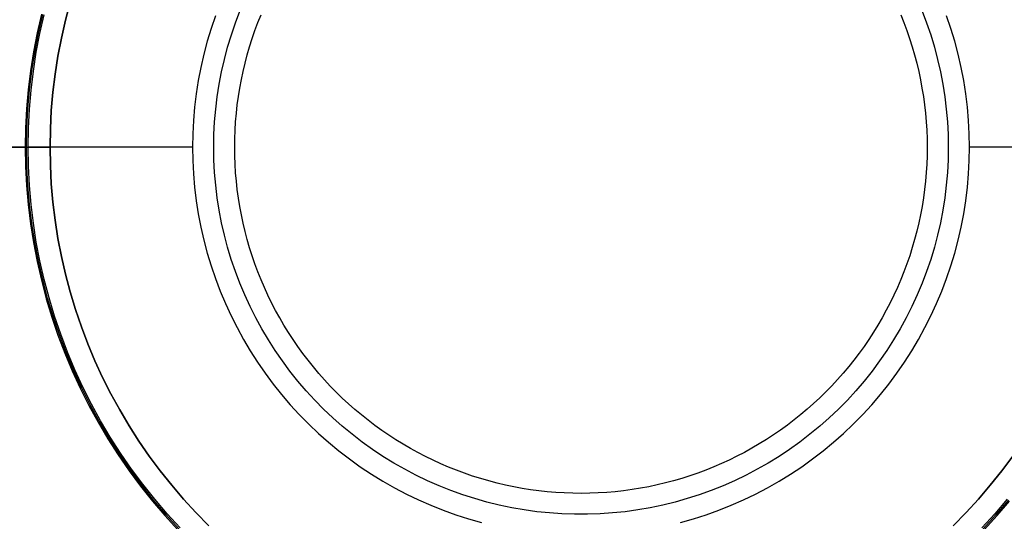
# Model space of a CAD drawing. Header units: millimetres. Extents: x -88 to 88, y -12 to 103.
# Tile 98 of 256: x -69.99 to -67.03, y 23.41 to 24.92. Entities that reach past the tile are written whole.
import ezdxf

# ---------------------------------------------------------------- set-up
doc = ezdxf.new("R2010")
doc.units = ezdxf.units.MM
doc.layers.add('Default', color=7, linetype='Continuous', true_color=0x000000)
doc.layers.add('TOP', color=7, linetype='Continuous', true_color=0xc80000)

msp = doc.modelspace()

# ---------------------------------------------------------------- linework, layer by layer
at = {"layer": 'Default', "color": 254, "true_color": 0xcad1ee}
for points in [[(-69.9012, 24.5352), (-69.9002, 24.5904), (-69.8974, 24.6456), (-69.8926, 24.7006), (-69.8859, 24.7554), (-69.8774, 24.81), (-69.867, 24.8642), (-69.8547, 24.9181), (-69.8405, 24.9715)], [(-69.9012, 24.5352), (-69.9002, 24.5904), (-69.8974, 24.6456), (-69.8926, 24.7006), (-69.8859, 24.7554), (-69.8774, 24.81), (-69.867, 24.8642), (-69.8547, 24.9181), (-69.8405, 24.9715)], [(-69.8405, 24.9715), (-69.8547, 24.9181), (-69.867, 24.8642), (-69.8774, 24.81), (-69.8859, 24.7554), (-69.8926, 24.7006), (-69.8974, 24.6456), (-69.9002, 24.5904), (-69.9012, 24.5352)], [(-71.5012, 24.5352), (-69.9012, 24.5352)], [(-71.5012, 24.5352), (-69.9012, 24.5352)], [(-69.9012, 24.5352), (-69.9002, 24.48), (-69.8974, 24.4248), (-69.8926, 24.3698), (-69.8859, 24.3149), (-69.8774, 24.2604), (-69.867, 24.2061), (-69.8547, 24.1523), (-69.8405, 24.0989), (-69.8246, 24.046), (-69.8068, 23.9937), (-69.7872, 23.9421), (-69.7658, 23.8911), (-69.7427, 23.841), (-69.7179, 23.7916), (-69.6914, 23.7432), (-69.6632, 23.6957), (-69.6334, 23.6491), (-69.6021, 23.6037), (-69.5691, 23.5593), (-69.5347, 23.5162), (-69.4988, 23.4742), (-69.4615, 23.4335), (-69.4227, 23.3941)], [(-69.4227, 23.3941), (-69.4615, 23.4335), (-69.4988, 23.4742), (-69.5347, 23.5162), (-69.5691, 23.5593), (-69.6021, 23.6037), (-69.6334, 23.6491), (-69.6632, 23.6957), (-69.6914, 23.7432), (-69.7179, 23.7916), (-69.7427, 23.841), (-69.7658, 23.8911), (-69.7872, 23.9421), (-69.8068, 23.9937), (-69.8246, 24.046), (-69.8405, 24.0989), (-69.8547, 24.1523), (-69.867, 24.2061), (-69.8774, 24.2604), (-69.8859, 24.3149), (-69.8926, 24.3698), (-69.8974, 24.4248), (-69.9002, 24.48), (-69.9012, 24.5352)], [(-69.9012, 24.5352), (-69.9002, 24.48), (-69.8974, 24.4248), (-69.8926, 24.3698), (-69.8859, 24.3149), (-69.8774, 24.2604), (-69.867, 24.2061), (-69.8547, 24.1523), (-69.8405, 24.0989), (-69.8246, 24.046), (-69.8068, 23.9937), (-69.7872, 23.9421), (-69.7658, 23.8911), (-69.7427, 23.841), (-69.7179, 23.7916), (-69.6914, 23.7432), (-69.6632, 23.6957), (-69.6334, 23.6491), (-69.6021, 23.6037), (-69.5691, 23.5593), (-69.5347, 23.5162), (-69.4988, 23.4742), (-69.4615, 23.4335), (-69.4227, 23.3941)], [(-67.1796, 23.3941), (-67.1409, 23.4335), (-67.1036, 23.4742), (-67.0677, 23.5162), (-67.0332, 23.5593), (-67.0003, 23.6037)], [(-67.0003, 23.6037), (-67.0332, 23.5593), (-67.0677, 23.5162), (-67.1036, 23.4742), (-67.1409, 23.4335), (-67.1796, 23.3941)], [(-67.1796, 23.3941), (-67.1409, 23.4335), (-67.1036, 23.4742), (-67.0677, 23.5162), (-67.0332, 23.5593), (-67.0003, 23.6037)]]:
    msp.add_lwpolyline(points, dxfattribs=at)
at = {"layer": 'Default', "color": 254, "true_color": 0xcad1ee, "extrusion": (1, 0, 0)}
msp.add_lwpolyline([(24.5352, -4.9), (24.5352, -6.5)], dxfattribs=at)
at = {"layer": 'TOP', "color": 254, "true_color": 0xcad1ee, "extrusion": (1, 0, 0)}
for points in [[(25.5782, 10.2277), (23.4916, 10.1536)], [(23.4916, 10.1536), (23.3646, -4.4)]]:
    msp.add_lwpolyline(points, dxfattribs=at)
at = {"layer": 'TOP', "color": 254, "true_color": 0xcad1ee}
for points in [[(-69.9275, 24.936), (-69.9404, 24.8797), (-69.9513, 24.8229), (-69.9602, 24.7658), (-69.9672, 24.7084), (-69.9722, 24.6507), (-69.9752, 24.593), (-69.9762, 24.5352)], [(-69.9718, 24.5352), (-69.9708, 24.5929), (-69.9678, 24.6504), (-69.9629, 24.7079), (-69.9559, 24.7652), (-69.947, 24.8221), (-69.9361, 24.8788), (-69.9233, 24.935)], [(-69.9674, 24.5352), (-69.9665, 24.5927), (-69.9635, 24.6501), (-69.9585, 24.7075), (-69.9516, 24.7646), (-69.9427, 24.8214), (-69.9318, 24.8779), (-69.919, 24.934)], [(-69.4027, 24.9313), (-69.4158, 24.8931), (-69.4275, 24.8544), (-69.4378, 24.8153), (-69.4468, 24.7759), (-69.4544, 24.7363), (-69.4607, 24.6963), (-69.4655, 24.6562), (-69.469, 24.616), (-69.4711, 24.5756), (-69.4718, 24.5352)], [(-69.4079, 24.5352), (-69.4073, 24.5734), (-69.4053, 24.6115), (-69.402, 24.6496), (-69.3974, 24.6875), (-69.3915, 24.7253), (-69.3843, 24.7628), (-69.3758, 24.8), (-69.366, 24.837), (-69.3549, 24.8736), (-69.3426, 24.9097), (-69.3291, 24.9454)], [(-67.2733, 24.9454), (-67.2597, 24.9097), (-67.2474, 24.8736), (-67.2364, 24.837), (-67.2266, 24.8), (-67.2181, 24.7628), (-67.2109, 24.7253), (-67.205, 24.6875), (-67.2004, 24.6496), (-67.1971, 24.6115), (-67.1951, 24.5734), (-67.1944, 24.5352)], [(-67.1305, 24.5352), (-67.1312, 24.5756), (-67.1333, 24.616), (-67.1368, 24.6562), (-67.1417, 24.6963), (-67.1479, 24.7363), (-67.1556, 24.7759), (-67.1646, 24.8153), (-67.1749, 24.8544), (-67.1866, 24.8931), (-67.1996, 24.9313)], [(-69.9762, 24.5352), (-71.3262, 24.5352)], [(-69.9762, 24.5352), (-69.9752, 24.4774), (-69.9722, 24.4196), (-69.9672, 24.362), (-69.9602, 24.3046), (-69.9513, 24.2475), (-69.9404, 24.1907), (-69.9275, 24.1343), (-69.9127, 24.0784), (-69.896, 24.0231), (-69.8773, 23.9683), (-69.8568, 23.9143), (-69.8345, 23.861), (-69.8103, 23.8084), (-69.7843, 23.7568), (-69.7566, 23.706), (-69.7271, 23.6563), (-69.6959, 23.6076), (-69.663, 23.56), (-69.6286, 23.5136), (-69.5925, 23.4684), (-69.5549, 23.4245), (-69.5158, 23.3818)], [(-69.5127, 23.3848), (-69.5517, 23.4274), (-69.5892, 23.4712), (-69.6251, 23.5163), (-69.6595, 23.5626), (-69.6923, 23.61), (-69.7234, 23.6586), (-69.7528, 23.7082), (-69.7805, 23.7588), (-69.8064, 23.8103), (-69.8305, 23.8627), (-69.8528, 23.9159), (-69.8732, 23.9698), (-69.8918, 24.0244), (-69.9085, 24.0796), (-69.9233, 24.1354), (-69.9361, 24.1916), (-69.947, 24.2482), (-69.9559, 24.3052), (-69.9629, 24.3625), (-69.9678, 24.4199), (-69.9708, 24.4775), (-69.9718, 24.5352)], [(-69.5095, 23.3879), (-69.5484, 23.4302), (-69.5858, 23.474), (-69.6217, 23.5189), (-69.656, 23.5651), (-69.6886, 23.6124), (-69.7196, 23.6609), (-69.749, 23.7104), (-69.7766, 23.7608), (-69.8024, 23.8122), (-69.8265, 23.8645), (-69.8487, 23.9175), (-69.8691, 23.9713), (-69.8877, 24.0258), (-69.9043, 24.0808), (-69.919, 24.1364), (-69.9318, 24.1925), (-69.9427, 24.249), (-69.9516, 24.3058), (-69.9585, 24.3629), (-69.9635, 24.4202), (-69.9665, 24.4777), (-69.9674, 24.5352)], [(-69.4718, 24.5352), (-69.9674, 24.5352)], [(-69.4718, 24.5352), (-69.4711, 24.4948), (-69.469, 24.4544), (-69.4655, 24.4142), (-69.4607, 24.374), (-69.4544, 24.3341), (-69.4468, 24.2944), (-69.4378, 24.255), (-69.4275, 24.216), (-69.4158, 24.1773), (-69.4027, 24.139), (-69.3884, 24.1012), (-69.3728, 24.064), (-69.3559, 24.0273), (-69.3377, 23.9912), (-69.3183, 23.9557), (-69.2977, 23.9209), (-69.2759, 23.8869), (-69.253, 23.8537), (-69.2289, 23.8212), (-69.2037, 23.7896), (-69.1774, 23.7589), (-69.1501, 23.7291), (-69.1218, 23.7003), (-69.0925, 23.6725), (-69.0622, 23.6457), (-69.0311, 23.6199), (-68.999, 23.5953), (-68.9662, 23.5718), (-68.9325, 23.5494), (-68.8981, 23.5282), (-68.863, 23.5082), (-68.8272, 23.4894), (-68.7908, 23.4719), (-68.7538, 23.4556), (-68.7163, 23.4406), (-68.6783, 23.4269), (-68.6398, 23.4146), (-68.6009, 23.4036)], [(-67.1944, 24.5352), (-67.195, 24.497), (-67.197, 24.4588), (-67.2003, 24.4208), (-67.2049, 24.3828), (-67.2108, 24.3451), (-67.218, 24.3076), (-67.2265, 24.2703), (-67.2363, 24.2334), (-67.2474, 24.1968), (-67.2597, 24.1606), (-67.2732, 24.1249), (-67.288, 24.0897), (-67.304, 24.055), (-67.3211, 24.0208), (-67.3395, 23.9873), (-67.359, 23.9544), (-67.3796, 23.9223), (-67.4013, 23.8908), (-67.4241, 23.8601), (-67.4479, 23.8303), (-67.4727, 23.8012), (-67.4985, 23.7731), (-67.5253, 23.7458), (-67.553, 23.7195), (-67.5816, 23.6942), (-67.6111, 23.6698), (-67.6414, 23.6465), (-67.6724, 23.6243), (-67.7043, 23.6031), (-67.7368, 23.5831), (-67.77, 23.5642), (-67.8038, 23.5464), (-67.8382, 23.5298), (-67.8732, 23.5145), (-67.9087, 23.5003), (-67.9447, 23.4874), (-67.981, 23.4757), (-68.0178, 23.4653), (-68.0549, 23.4561), (-68.0923, 23.4483), (-68.1299, 23.4417), (-68.1678, 23.4364), (-68.2058, 23.4325), (-68.2439, 23.4299), (-68.2821, 23.4285), (-68.3203, 23.4285), (-68.3585, 23.4299), (-68.3966, 23.4325), (-68.4346, 23.4364), (-68.4724, 23.4417), (-68.5101, 23.4483), (-68.5475, 23.4561), (-68.5846, 23.4653), (-68.6213, 23.4757), (-68.6577, 23.4874), (-68.6937, 23.5003), (-68.7291, 23.5145), (-68.7641, 23.5298), (-68.7985, 23.5464), (-68.8324, 23.5642), (-68.8656, 23.5831), (-68.8981, 23.6031), (-68.9299, 23.6243), (-68.961, 23.6465), (-68.9913, 23.6698), (-69.0207, 23.6942), (-69.0493, 23.7195), (-69.077, 23.7458), (-69.1038, 23.7731), (-69.1296, 23.8012), (-69.1545, 23.8303), (-69.1783, 23.8601), (-69.2011, 23.8908), (-69.2228, 23.9223), (-69.2434, 23.9544), (-69.2629, 23.9873), (-69.2812, 24.0208), (-69.2984, 24.055), (-69.3144, 24.0897), (-69.3291, 24.1249), (-69.3427, 24.1606), (-69.355, 24.1968), (-69.366, 24.2334), (-69.3758, 24.2703), (-69.3843, 24.3076), (-69.3915, 24.3451), (-69.3975, 24.3828), (-69.4021, 24.4208), (-69.4054, 24.4588), (-69.4073, 24.497), (-69.408, 24.5352)], [(-68.0014, 23.4036), (-67.9626, 23.4146), (-67.9241, 23.4269), (-67.8861, 23.4406), (-67.8485, 23.4556), (-67.8115, 23.4719), (-67.7751, 23.4894), (-67.7393, 23.5082), (-67.7042, 23.5282), (-67.6698, 23.5494), (-67.6362, 23.5718), (-67.6033, 23.5953), (-67.5713, 23.6199), (-67.5401, 23.6457), (-67.5099, 23.6725), (-67.4806, 23.7003), (-67.4523, 23.7291), (-67.4249, 23.7589), (-67.3987, 23.7896), (-67.3735, 23.8212), (-67.3494, 23.8537), (-67.3264, 23.8869), (-67.3046, 23.9209), (-67.284, 23.9557), (-67.2646, 23.9912), (-67.2465, 24.0273), (-67.2296, 24.064), (-67.2139, 24.1012), (-67.1996, 24.139), (-67.1866, 24.1773), (-67.1749, 24.216), (-67.1646, 24.255), (-67.1556, 24.2944), (-67.1479, 24.3341), (-67.1417, 24.374), (-67.1368, 24.4142), (-67.1333, 24.4544), (-67.1312, 24.4948), (-67.1305, 24.5352)], [(-66.6349, 24.5352), (-67.1305, 24.5352)], [(-67.0166, 23.474), (-67.054, 23.4302), (-67.0928, 23.3879)], [(-67.0132, 23.4712), (-67.0507, 23.4274), (-67.0897, 23.3848)], [(-67.0865, 23.3818), (-67.0474, 23.4245), (-67.0098, 23.4684)]]:
    msp.add_lwpolyline(points, dxfattribs=at)
at = {"layer": 'TOP', "color": 254, "true_color": 0xcad1ee, "extrusion": (0, 1, 0)}
for points in [[(69.9674, -4.4), (69.9762, -4.9)], [(69.3448, 10.1536), (69.4718, -4.4)], [(67.1305, -4.4), (67.2582, 10.2271)]]:
    msp.add_lwpolyline(points, dxfattribs=at)
at = {"layer": 'TOP', "color": 254, "true_color": 0xcad1ee, "extrusion": (-2.55957e-06, 1, -9.00629e-08)}
msp.add_lwpolyline([(69.3447, 10.1535), (67.2581, 10.227)], dxfattribs=at)
at = {"layer": 'TOP', "color": 254, "true_color": 0xcad1ee}
for points in [[(-69.3448, 24.5352, 10.1536), (-69.3445, 24.5608, 10.1546), (-69.3435, 24.5864, 10.1555), (-69.342, 24.612, 10.1565), (-69.3397, 24.6375, 10.1575), (-69.3369, 24.6629, 10.1585), (-69.3335, 24.6883, 10.1595), (-69.3294, 24.7136, 10.1605), (-69.3247, 24.7388, 10.1616), (-69.3194, 24.7638, 10.1627), (-69.3135, 24.7887, 10.1638), (-69.3069, 24.8135, 10.1649), (-69.2998, 24.838, 10.166), (-69.292, 24.8624, 10.1672), (-69.2837, 24.8867, 10.1683), (-69.2748, 24.9106, 10.1695), (-69.2653, 24.9344, 10.1707)], [(-67.3377, 24.9344, 10.2384), (-67.3282, 24.9106, 10.2379), (-67.3193, 24.8866, 10.2374), (-67.3109, 24.8624, 10.2368), (-67.3032, 24.838, 10.2362), (-67.2961, 24.8134, 10.2356), (-67.2895, 24.7887, 10.235), (-67.2836, 24.7638, 10.2343), (-67.2783, 24.7387, 10.2336), (-67.2736, 24.7135, 10.2328), (-67.2695, 24.6883, 10.2321), (-67.2661, 24.6629, 10.2313), (-67.2632, 24.6374, 10.2305), (-67.261, 24.6119, 10.2297), (-67.2595, 24.5864, 10.2288), (-67.2585, 24.5608, 10.228), (-67.2582, 24.5352, 10.2271)], [(-67.2582, 24.5352, 10.2271), (-67.2585, 24.5096, 10.2261), (-67.2594, 24.484, 10.2252), (-67.261, 24.4585, 10.2242), (-67.2632, 24.433, 10.2233), (-67.266, 24.4075, 10.2223), (-67.2694, 24.3822, 10.2212), (-67.2735, 24.3569, 10.2202), (-67.2782, 24.3317, 10.2191), (-67.2834, 24.3067, 10.2181), (-67.2894, 24.2818, 10.217), (-67.2959, 24.257, 10.2159), (-67.303, 24.2325, 10.2147), (-67.3107, 24.2081, 10.2136), (-67.319, 24.1839, 10.2125), (-67.3279, 24.1599, 10.2113), (-67.3374, 24.1361, 10.2101), (-67.3475, 24.1126, 10.2089), (-67.3581, 24.0893, 10.2077), (-67.3693, 24.0663, 10.2065), (-67.3811, 24.0436, 10.2053), (-67.3934, 24.0212, 10.2041), (-67.4063, 23.999, 10.2029), (-67.4197, 23.9772, 10.2016), (-67.4336, 23.9558, 10.2004), (-67.4481, 23.9347, 10.1991), (-67.4631, 23.9139, 10.1979), (-67.4786, 23.8936, 10.1966), (-67.4945, 23.8736, 10.1954), (-67.511, 23.854, 10.1941), (-67.5279, 23.8348, 10.1928), (-67.5453, 23.816, 10.1915), (-67.5632, 23.7977, 10.1903), (-67.5815, 23.7798, 10.189), (-67.6002, 23.7624, 10.1877), (-67.6194, 23.7454, 10.1865), (-67.639, 23.7289, 10.1852), (-67.6589, 23.7129, 10.1839), (-67.6793, 23.6974, 10.1827), (-67.7, 23.6824, 10.1814), (-67.7211, 23.6679, 10.1802), (-67.7425, 23.6539, 10.1789), (-67.7643, 23.6405, 10.1777), (-67.7864, 23.6276, 10.1765), (-67.8088, 23.6152, 10.1752), (-67.8315, 23.6034, 10.174), (-67.8545, 23.5922, 10.1728), (-67.8778, 23.5815, 10.1716), (-67.9013, 23.5714, 10.1704), (-67.9251, 23.5618, 10.1693), (-67.949, 23.5529, 10.1681), (-67.9732, 23.5445, 10.167), (-67.9976, 23.5368, 10.1658), (-68.0222, 23.5296, 10.1647), (-68.047, 23.5231, 10.1636), (-68.0719, 23.5171, 10.1625), (-68.0969, 23.5118, 10.1615), (-68.1221, 23.5071, 10.1604), (-68.1474, 23.503, 10.1594), (-68.1727, 23.4995, 10.1584), (-68.1982, 23.4967, 10.1574), (-68.2237, 23.4945, 10.1564), (-68.2493, 23.4929, 10.1554), (-68.2749, 23.4919, 10.1545), (-68.3005, 23.4916, 10.1536), (-68.3261, 23.4918, 10.1527), (-68.3517, 23.4928, 10.1518), (-68.3773, 23.4943, 10.151), (-68.4028, 23.4965, 10.1502), (-68.4283, 23.4993, 10.1494), (-68.4537, 23.5027, 10.1486), (-68.4789, 23.5068, 10.1479), (-68.5041, 23.5114, 10.1471), (-68.5292, 23.5167, 10.1465), (-68.5541, 23.5226, 10.1458), (-68.5789, 23.5291, 10.1451), (-68.6035, 23.5362, 10.1445), (-68.628, 23.544, 10.1439), (-68.6522, 23.5523, 10.1434), (-68.6762, 23.5612, 10.1429), (-68.7, 23.5707, 10.1423), (-68.7236, 23.5808, 10.1419), (-68.7469, 23.5914, 10.1414), (-68.7699, 23.6026, 10.141), (-68.7927, 23.6144, 10.1406), (-68.8151, 23.6268, 10.1403), (-68.8373, 23.6397, 10.1399), (-68.8591, 23.6531, 10.1396), (-68.8806, 23.6671, 10.1394), (-68.9018, 23.6815, 10.1391), (-68.9226, 23.6965, 10.1389), (-68.943, 23.7121, 10.1387), (-68.963, 23.7281, 10.1386), (-68.9826, 23.7446, 10.1385), (-69.0018, 23.7615, 10.1384), (-69.0206, 23.779, 10.1383), (-69.039, 23.7969, 10.1383), (-69.0569, 23.8152, 10.1383), (-69.0743, 23.834, 10.1384), (-69.0913, 23.8532, 10.1385), (-69.1078, 23.8728, 10.1386), (-69.1239, 23.8928, 10.1387), (-69.1394, 23.9132, 10.1389), (-69.1544, 23.934, 10.1391), (-69.1689, 23.9551, 10.1393), (-69.1829, 23.9766, 10.1396), (-69.1963, 23.9984, 10.1399), (-69.2092, 24.0206, 10.1402), (-69.2216, 24.043, 10.1406), (-69.2334, 24.0658, 10.141), (-69.2446, 24.0888, 10.1414), (-69.2553, 24.1121, 10.1419), (-69.2654, 24.1357, 10.1423), (-69.2749, 24.1595, 10.1428), (-69.2838, 24.1835, 10.1434), (-69.2922, 24.2077, 10.1439), (-69.2999, 24.2321, 10.1445), (-69.3071, 24.2567, 10.1451), (-69.3136, 24.2815, 10.1458), (-69.3195, 24.3065, 10.1465), (-69.3248, 24.3315, 10.1471), (-69.3295, 24.3567, 10.1479), (-69.3335, 24.382, 10.1486), (-69.337, 24.4074, 10.1494), (-69.3398, 24.4329, 10.1502), (-69.342, 24.4584, 10.151), (-69.3436, 24.484, 10.1519), (-69.3445, 24.5096, 10.1527), (-69.3448, 24.5352, 10.1536)]]:
    msp.add_polyline3d(points, dxfattribs=at)

doc.saveas('drawing.dxf')
